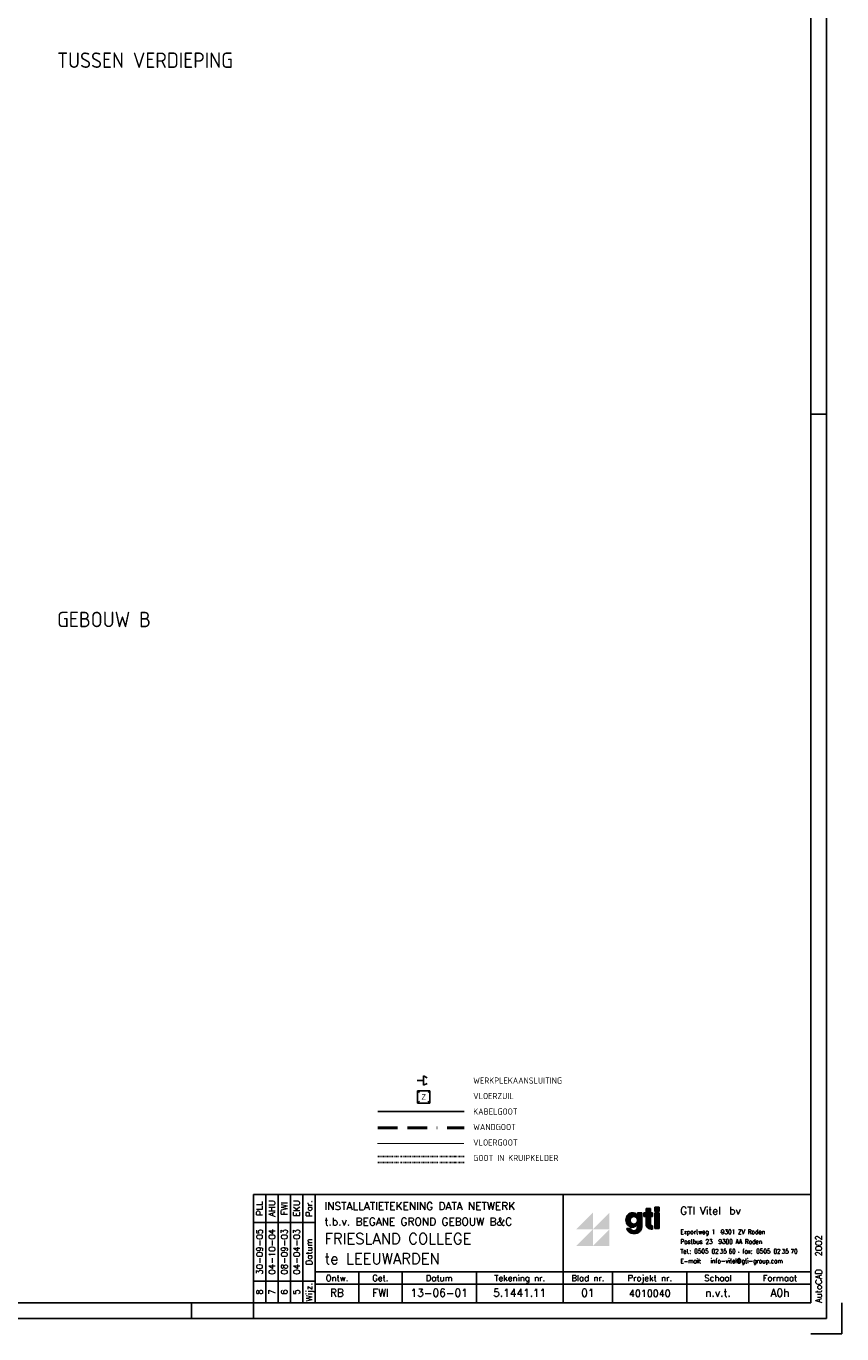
# Model space of a CAD drawing. Extents: x 0 to 1537, y 0 to 841.
# Tile 56 of 58: x 926 to 1189, y 0 to 422. Entities that reach past the tile are written whole.
import ezdxf
from ezdxf.enums import TextEntityAlignment as Align

# ---------------------------------------------------------------- set-up
doc = ezdxf.new("R2010")
doc.units = 0
for name, pattern in [('DASHDOT', [25.4, 12.7, -6.35, 0, -6.35]), ('DIVIDE', [1.25, 0.5, -0.25, 0, -0.25, 0, -0.25]), ('E0002', [22.225, 6.35, -3.175, 6.35, -3.175, 0, -3.175])]:
    doc.linetypes.add(name, pattern=pattern)
doc.layers.get('0').update_dxf_attribs({"linetype": 'CONTINUOUS'})
for name, color, linetype in [('GOTEN', 3, 'CONTINUOUS'), ('GREEN', 3, 'CONTINUOUS'), ('TEXT20', 4, 'CONTINUOUS'), ('VITELDATA', 1, 'CONTINUOUS')]:
    doc.layers.add(name, color=color, linetype=linetype)
doc.styles.add('LOGO', font='SIMPLEX')
doc.styles.get("Standard").update_dxf_attribs({"font": 'ISO'})

# ---------------------------------------------------------------- blocks, each defined once
blk = doc.blocks.new('FOR002')
for p, q in [((0, 35), (-180, 35)), ((-180, 35), (-180, 0)), ((-164, 35), (-164, 0)), ((-160, 35), (-160, 0)), ((-80, 35), (-80, 0)), ((-160, 26), (-180, 26)), ((-160, 10), (0, 10)), ((-146, 10), (-146, 0)), ((-132, 10), (-132, 0)), ((-108, 10), (-108, 0)), ((-64, 10), (-64, 0)), ((-40, 10), (-40, 0)), ((-20, 10), (-20, 0)), ((-180, 7), (-160, 7)), ((-160, 6), (0, 6))]:
    blk.add_line(p, q)
at = {"color": 4}
for p, q in [((-176, 35), (-176, 0)), ((-172, 35), (-172, 0)), ((-168, 35), (-168, 0))]:
    blk.add_line(p, q, dxfattribs=at)
at = {"color": 4, "style": 'LOGO'}
for s, p in [('Par.', (-161, 30.5)), ('Datum', (-161, 16.5)), ('Wijz.', (-161, 3.5))]:
    blk.add_text(s, height=2, rotation=90, dxfattribs=at).set_placement(p, align=Align.CENTER)
for s, p in [('Ontw.', (-153, 7)), ('Get.', (-139, 7)), ('Datum', (-120, 7)), ('Tekening nr.', (-94, 7)), ('Blad nr.', (-72, 7)), ('Projekt nr.', (-52, 7)), ('Schaal', (-30, 7)), ('Formaat', (-10, 7))]:
    blk.add_text(s, height=2, dxfattribs=at).set_placement(p, align=Align.CENTER)
blk.add_text('AutoCAD', height=2, rotation=90, dxfattribs=at).set_placement((3.5, 0))
for tag, p in [('PAR4', (-177, 30.5)), ('PAR3', (-173, 30.5)), ('PAR2', (-169, 30.5)), ('PAR1', (-165, 30.5)), ('DAT4', (-177, 16.5)), ('DAT3', (-173, 16.5)), ('DAT2', (-169, 16.5)), ('DAT1', (-165, 16.5)), ('WIJZ4', (-177, 3.5)), ('WIJZ3', (-173, 3.5)), ('WIJZ2', (-169, 3.5)), ('WIJZ1', (-165, 3.5))]:
    blk.add_attdef(tag, text='', height=2, rotation=90, dxfattribs=at).set_placement(p, align=Align.CENTER)
for tag, p in [('TITEL1', (-157, 30)), ('TITEL2', (-157, 25))]:
    blk.add_attdef(tag, p, '', height=2.5, dxfattribs=at)
at = {"style": 'LOGO'}
for tag, p in [('PROJEKT', (-157, 19)), ('PLAATS', (-157, 12.5))]:
    blk.add_attdef(tag, p, '', height=3.5, dxfattribs=at)
at = {"color": 4, "style": 'LOGO'}
blk.add_attdef('REL', (3.5, 15), '', height=2, rotation=90, dxfattribs=at)
for tag, p in [('ONTW', (-153, 2)), ('GET', (-139, 2)), ('DATUM', (-120, 2)), ('TEK', (-94, 2)), ('BLAD', (-72, 2)), ('PROJEKT', (-52, 2)), ('SCHAAL', (-30, 2)), ('FOR', (-10, 2))]:
    blk.add_attdef(tag, text='', height=2.5, dxfattribs=at).set_placement(p, align=Align.CENTER)
blk = doc.blocks.new('FORA0H')
at = {"color": 4}
for p, q in [((1184, 5), (1184, 836)), ((1189, 0), (1189, 10)), ((20, 5), (1184, 5)), ((1179, 0), (1189, 0))]:
    blk.add_line(p, q, dxfattribs=at)
at = {"color": 6}
for p, q in [((1179, 10), (1179, 831)), ((25, 10), (1179, 10))]:
    blk.add_line(p, q, dxfattribs=at)
at = {"color": 7}
for p, q in [((1179, 297), (1184, 297)), ((979, 5), (979, 10)), ((999, 5), (999, 10))]:
    blk.add_line(p, q, dxfattribs=at)
blk = doc.blocks.new('*X1089')
at = {"color": 0}
for p, q in [((147, 56.89), (147, 58.31)), ((147.19, 56.43), (147.19, 58.77)), ((147.38, 56.13), (147.38, 59.07)), ((147.56, 55.91), (147.56, 59.29)), ((147.75, 55.74), (147.75, 59.46)), ((147.94, 55.61), (147.94, 59.59)), ((148.12, 55.5), (148.12, 59.7)), ((148.31, 58.2), (148.31, 59.78)), ((148.31, 55.42), (148.31, 56.76)), ((148.5, 58.47), (148.5, 59.84)), ((148.69, 58.64), (148.69, 59.88)), ((148.88, 58.76), (148.88, 59.9)), ((149.06, 58.84), (149.06, 59.9)), ((149.25, 58.88), (149.25, 59.88)), ((149.44, 58.9), (149.44, 59.84)), ((149.62, 58.89), (149.62, 59.78)), ((149.81, 58.84), (149.81, 59.69)), ((150, 58.76), (150, 59.58)), ((150.19, 58.64), (150.19, 59.45)), ((150.38, 58.47), (150.38, 59.27)), ((150.56, 58.21), (150.56, 59.05)), ((150.75, 53.4), (150.75, 59.9)), ((150.94, 53.5), (150.94, 59.9)), ((151.12, 53.63), (151.12, 59.9)), ((151.31, 53.78), (151.31, 59.9)), ((151.5, 53.97), (151.5, 59.9)), ((151.69, 54.22), (151.69, 59.9)), ((151.88, 54.6), (151.88, 59.9)), ((147.38, 54.32), (147.38, 54.62)), ((147.56, 54.04), (147.56, 54.62)), ((147.75, 53.83), (147.75, 54.62)), ((147.94, 53.67), (147.94, 54.62)), ((148.12, 53.54), (148.12, 54.62)), ((148.31, 53.43), (148.31, 54.55)), ((148.5, 55.36), (148.5, 56.49)), ((148.5, 53.35), (148.5, 54.3)), ((148.69, 55.32), (148.69, 56.32)), ((148.69, 53.28), (148.69, 54.14)), ((148.88, 55.3), (148.88, 56.2)), ((148.88, 53.22), (148.88, 54.03)), ((149.06, 55.3), (149.06, 56.12)), ((149.06, 53.18), (149.06, 53.96)), ((149.25, 55.32), (149.25, 56.08)), ((149.25, 53.16), (149.25, 53.91)), ((149.44, 55.36), (149.44, 56.06)), ((149.44, 53.14), (149.44, 53.9)), ((149.62, 55.42), (149.62, 56.07)), ((149.62, 53.14), (149.62, 53.91)), ((149.81, 55.51), (149.81, 56.12)), ((149.81, 53.15), (149.81, 53.95)), ((150, 55.62), (150, 56.2)), ((150, 53.17), (150, 54.03)), ((150.19, 55.75), (150.19, 56.32)), ((150.19, 53.21), (150.19, 54.14)), ((150.38, 55.93), (150.38, 56.49)), ((150.38, 53.26), (150.38, 54.3)), ((150.56, 56.15), (150.56, 56.75)), ((150.56, 53.32), (150.56, 54.54))]:
    blk.add_line(p, q, dxfattribs=at)
blk = doc.blocks.new('*X1090')
at = {"color": 0}
for p, q in [((153.19, 55.82), (153.19, 61.34)), ((153.38, 55.43), (153.38, 61.34)), ((153.56, 55.2), (153.56, 61.34)), ((153.75, 55.04), (153.75, 61.34)), ((153.94, 54.91), (153.94, 61.34)), ((154.12, 54.81), (154.12, 61.34)), ((154.31, 54.73), (154.31, 61.34)), ((152.44, 58.9), (152.44, 59.9)), ((152.62, 58.9), (152.62, 59.9)), ((152.81, 58.9), (152.81, 59.9)), ((153, 58.9), (153, 59.9)), ((154.5, 58.9), (154.5, 59.9)), ((154.69, 58.9), (154.69, 59.9)), ((154.88, 58.9), (154.88, 59.9)), ((155.06, 58.9), (155.06, 59.9)), ((154.5, 54.67), (154.5, 55.86)), ((154.69, 54.63), (154.69, 55.71)), ((154.88, 54.6), (154.88, 55.63)), ((155.06, 54.58), (155.06, 55.59))]:
    blk.add_line(p, q, dxfattribs=at)
blk = doc.blocks.new('*X1091')
at = {"color": 0}
for p, q in [((156.1875, 60.58), (156.1875, 61.82)), ((156.375, 60.58), (156.375, 61.82)), ((156.5625, 60.58), (156.5625, 61.82)), ((156.75, 60.58), (156.75, 61.82)), ((156.9375, 60.58), (156.9375, 61.82)), ((157.125, 60.58), (157.125, 61.82)), ((156.1875, 54.82), (156.1875, 59.9)), ((156.375, 54.82), (156.375, 59.9)), ((156.5625, 54.82), (156.5625, 59.9)), ((156.75, 54.82), (156.75, 59.9)), ((156.9375, 54.82), (156.9375, 59.9)), ((157.125, 54.82), (157.125, 59.9))]:
    blk.add_line(p, q, dxfattribs=at)
blk = doc.blocks.new('LOG027')
at = {"color": 4}
for p, q in [((23.99, 17.1), (23.99, 16.24)), ((23.99, 17.1), (23.99, 16.24)), ((23.99, 17.1), (25.38, 17.1)), ((24.09, 17), (24.09, 15.9)), ((24.09, 17), (25.29, 17)), ((25.29, 17), (25.29, 12.46)), ((25.38, 17.1), (25.38, 12.46)), ((26.1, 17.1), (26.1, 15.94)), ((26.1, 17.1), (26.79, 17.1)), ((26.2, 17), (26.2, 16.04)), ((26.2, 17), (26.89, 17)), ((26.79, 18.49), (26.79, 17.1)), ((26.79, 18.49), (28.19, 18.49)), ((26.89, 18.4), (26.89, 17)), ((26.89, 18.4), (28.09, 18.4)), ((28.09, 18.4), (28.09, 17)), ((28.09, 17), (28.79, 17)), ((28.19, 18.49), (28.19, 17.1)), ((28.19, 17.1), (28.88, 17.1)), ((28.79, 17), (28.79, 16.04)), ((28.88, 17.1), (28.88, 15.94)), ((29.58, 18.96), (30.97, 18.96)), ((29.58, 18.96), (29.58, 17.56)), ((29.58, 17.56), (30.97, 17.56)), ((29.58, 17.1), (29.58, 11.99)), ((29.58, 17.1), (30.97, 17.1)), ((29.68, 18.86), (30.88, 18.86)), ((29.68, 18.86), (29.68, 17.66)), ((29.68, 17.66), (30.88, 17.66)), ((29.68, 17), (29.68, 12.09)), ((29.68, 17), (30.88, 17)), ((30.88, 18.86), (30.88, 17.66)), ((30.88, 17), (30.88, 12.09)), ((30.97, 18.96), (30.97, 17.56)), ((30.97, 17.1), (30.97, 11.99)), ((23.99, 13.32), (23.99, 12.46)), ((24.09, 13.66), (24.09, 12.46)), ((26.1, 15.94), (26.79, 15.94)), ((26.2, 16.04), (26.89, 16.04)), ((26.79, 15.94), (26.79, 13.39)), ((26.89, 16.04), (26.89, 13.39)), ((28.09, 16.04), (28.09, 13.39)), ((28.09, 16.04), (28.79, 16.04)), ((28.19, 15.94), (28.19, 13.39)), ((28.19, 15.94), (28.88, 15.94)), ((28.79, 12.83), (28.79, 11.86)), ((28.88, 12.92), (28.88, 11.76)), ((20.57, 11.99), (21.77, 11.99)), ((20.7, 11.9), (21.7, 11.9)), ((29.58, 11.99), (30.97, 11.99)), ((29.68, 12.09), (30.88, 12.09))]:
    blk.add_line(p, q, dxfattribs=at)
for points in [[(22.36, 17.1, 0.108254), (21.58, 16.93, 0.102013), (20.89, 16.42, 0.094273), (20.44, 15.68, 0.089446), (20.28, 14.78, 0.089446), (20.44, 13.88, 0.094273), (20.89, 13.14, 0.102013), (21.58, 12.63, 0.108254), (22.36, 12.46, 0.108254), (23.15, 12.63, 0.102013), (23.84, 13.14, 0.025227), (23.99, 13.32, 0.089446)], [(22.36, 17, 0.108254), (21.62, 16.84, 0.102013), (20.96, 16.36, 0.094273), (20.53, 15.64, 0.089446), (20.37, 14.78, 0.089446), (20.53, 13.91, 0.094273), (20.96, 13.2, 0.102013), (21.62, 12.72, 0.108254), (22.36, 12.55, 0.108254), (23.11, 12.72, 0.102013), (23.77, 13.2, 0.062444), (24.09, 13.66, 0.025227)], [(23.99, 16.24, 0.025227), (23.84, 16.42, 0.102013), (23.15, 16.93, 0.108254), (22.36, 17.1, 0.108254)], [(24.09, 15.9, 0.062444), (23.77, 16.36, 0.102013), (23.11, 16.84, 0.108254), (22.36, 17, 0.108254)], [(26.79, 13.39, 0.122953), (26.94, 12.79, 0.105488), (27.41, 12.24, 0.087567), (28.06, 11.89, 0.078075), (28.88, 11.76, 0.078075)], [(26.89, 13.39, 0.122953), (27.03, 12.83, 0.105488), (27.47, 12.31, 0.087567), (28.09, 11.98, 0.068653), (28.79, 11.86, 0.078075)], [(28.09, 13.39, 0.139889), (28.15, 13.17, 0.107118), (28.34, 12.98, 0.079812), (28.58, 12.87, 0.04611), (28.79, 12.83, 0.067459)], [(28.19, 13.39, 0.139889), (28.24, 13.22, 0.107118), (28.39, 13.06, 0.079812), (28.61, 12.96, 0.067459), (28.88, 12.92, 0.067459)], [(20.57, 11.99, 0.047333), (20.69, 11.67, 0.103369), (21.22, 10.98, 0.092126), (22, 10.53, 0.085497), (22.95, 10.37, 0.085497), (23.89, 10.53, 0.092126), (24.67, 10.98, 0.103369), (25.2, 11.67, 0.113017), (25.38, 12.46, 0.113017)], [(20.7, 11.9, 0.02861), (20.77, 11.72, 0.103369), (21.28, 11.05, 0.092126), (22.03, 10.62, 0.085497), (22.95, 10.46, 0.085497), (23.86, 10.62, 0.092126), (24.61, 11.05, 0.103369), (25.12, 11.72, 0.113017), (25.29, 12.46, 0.113017)], [(21.7, 11.9, 0.08091), (21.94, 11.57, 0.098491), (22.35, 11.3, 0.098491), (22.83, 11.2, 0.098491), (23.31, 11.3, 0.098491), (23.72, 11.57, 0.098491), (23.99, 11.98, 0.098491), (24.09, 12.46, 0.098491)], [(21.77, 11.99, 0.093743), (22.01, 11.64, 0.098491), (22.38, 11.38, 0.098491), (22.83, 11.3, 0.098491), (23.27, 11.38, 0.098491), (23.65, 11.64, 0.098491), (23.9, 12.01, 0.098491), (23.99, 12.46, 0.098491)]]:
    blk.add_lwpolyline(points, format="xyb", dxfattribs=at)
for points in [[(22.83, 16.04, 0.106817), (22.35, 15.93, 0.101559), (21.93, 15.63, 0.094912), (21.66, 15.19, 0.090692), (21.57, 14.66, 0.090692), (21.66, 14.13, 0.094912), (21.93, 13.69, 0.101559), (22.35, 13.39, 0.106817), (22.83, 13.29, 0.106817), (23.31, 13.39, 0.101559), (23.73, 13.69, 0.094912), (24, 14.13, 0.090692), (24.09, 14.66, 0.090692), (24, 15.19, 0.094912), (23.73, 15.63, 0.101559), (23.31, 15.93, 0.106817)], [(22.83, 15.94, 0.106817), (22.39, 15.84, 0.101559), (22, 15.57, 0.094912), (21.75, 15.16, 0.090692), (21.66, 14.66, 0.090692), (21.75, 14.17, 0.094912), (22, 13.76, 0.101559), (22.39, 13.48, 0.106817), (22.83, 13.39, 0.106817), (23.27, 13.48, 0.101559), (23.65, 13.76, 0.094912), (23.91, 14.17, 0.090692), (24, 14.66, 0.090692), (23.91, 15.16, 0.094912), (23.65, 15.57, 0.101559), (23.27, 15.84, 0.106817)]]:
    blk.add_lwpolyline(points, format="xyb", close=True, dxfattribs=at)
at = {"color": 4, "const_width": 0.25}
for points in [[(50.88, 10.75, 1), (51.12, 10.75, 1)], [(51.38, 7.5, 1), (51.62, 7.5, 1)], [(56.59, 4.35, 1), (56.84, 4.35, 1)]]:
    blk.add_lwpolyline(points, format="xyb", close=True, dxfattribs=at)
at = {"color": 1}
for points in [[(4.28, 11.76), (9.62, 11.76), (9.62, 17.1)], [(9.62, 11.76), (14.96, 17.1), (14.96, 11.76)], [(4.28, 6.42), (9.62, 11.76), (9.62, 6.42)], [(9.62, 6.42), (14.96, 11.76), (14.96, 6.42)]]:
    blk.add_solid(points, dxfattribs=at)
at = {"color": 2, "xscale": 0.9672711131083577, "yscale": 0.9672711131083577, "zscale": 0.9672711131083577}
for name, p in [('*X1089', (-121.72, -40.94)), ('*X1090', (-121.24, -40.94)), ('*X1091', (-121.24, -40.94))]:
    blk.add_blockref(name, p, dxfattribs=at)
at = {"color": 7, "style": 'LOGO'}
for s, p in [('GTI', (37.81, 16.5)), ('Vitel', (44.11, 16.5)), ('bv', (53.61, 16.5))]:
    blk.add_text(s, height=2.5, dxfattribs=at).set_placement(p)
at = {"color": 4, "style": 'LOGO', "width": 0.9}
for s, height, p in [('Exportweg 1  9301 ZV Roden', 1.5, (37.88, 10.18)), ('Postbus 23  9300 AA Roden', 1.5, (37.88, 7.03)), ('Tel.:', 1.451, (37.88, 3.93)), ('0505', 1.5, (42.34, 3.93)), ('02', 1.451, (47.96, 3.92)), ('35', 1.451, (50.61, 3.92)), ('60', 1.451, (53.48, 3.92)), ('fax:', 1.451, (57.88, 3.93)), ('0505', 1.5, (62.34, 3.93)), ('02', 1.451, (67.96, 3.92)), ('35', 1.451, (70.61, 3.92)), ('70', 1.451, (73.48, 3.92)), ('E-mail:', 1.451, (37.88, 0.78)), ('info-vitel@gti-group.com', 1.5, (47.59, 0.78))]:
    blk.add_text(s, height=height, dxfattribs=at).set_placement(p)
blk = doc.blocks.new('$DAT003')
for p, q in [((0, 0), (2, 0)), ((3.2, 0.9), (2, 1.5)), ((2, -1.5), (2, 1.5)), ((3.2, -0.9), (2, -1.5))]:
    blk.add_line(p, q)
blk = doc.blocks.new('DAT030')
for p, q in [((-2, 2), (-1.41, 1.41)), ((-2, -2), (-2, 2)), ((-2, 2), (2, 2)), ((2, 2), (1.41, 1.41)), ((2, 2), (2, -2)), ((-1.41, -1.41), (-2, -2)), ((2, -2), (-2, -2)), ((1.41, -1.41), (2, -2))]:
    blk.add_line(p, q)
at = {"color": 4}
blk.add_attdef('NR', text='', height=1.8, dxfattribs=at).set_placement((0, 0), align=Align.MIDDLE)

msp = doc.modelspace()

# ---------------------------------------------------------------- linework, layer by layer
at = {"layer": 'GOTEN', "linetype": 'E0002'}
for p, q in [((1039.23, 66.79), (1067.01, 66.79)), ((1039.23, 66.29), (1067.01, 66.29))]:
    msp.add_line(p, q, dxfattribs=at)
at = {"layer": 'GREEN'}
msp.add_line((1039.23, 71.79), (1067.01, 71.79), dxfattribs=at)
at = {"layer": 'GREEN', "linetype": 'DASHDOT', "const_width": 0.35}
msp.add_lwpolyline([(1067, 61.5), (1039, 61.5)], dxfattribs=at)
at = {"layer": 'VITELDATA', "linetype": 'DIVIDE'}
for p, q in [((1039.23, 57.29), (1067.01, 57.29)), ((1039.23, 55.29), (1067.01, 55.29))]:
    msp.add_line(p, q, dxfattribs=at)

# ---------------------------------------------------------------- block references
for name, p in [('FORA0H', (0, 0)), ('LOG027', (1099, 22))]:
    msp.add_blockref(name, p)
ref = msp.add_blockref('FOR002', (1179, 10))
ref.add_attrib('ONTW', 'RB', dxfattribs={"color": 4, "height": 2.5, "style": 'LOGO'}).set_placement((1026, 12), align=Align.CENTER)
ref.add_attrib('GET', 'FWI', dxfattribs={"color": 4, "height": 2.5, "style": 'LOGO'}).set_placement((1040, 12), align=Align.CENTER)
ref.add_attrib('DATUM', '13-06-01', dxfattribs={"color": 4, "height": 2.5, "style": 'LOGO'}).set_placement((1059, 12), align=Align.CENTER)
ref.add_attrib('TEK', '5.1441.11', dxfattribs={"color": 4, "height": 2.5, "style": 'LOGO'}).set_placement((1085, 12), align=Align.CENTER)
ref.add_attrib('BLAD', '01', dxfattribs={"color": 4, "height": 2.5, "style": 'LOGO'}).set_placement((1107, 12), align=Align.CENTER)
ref.add_attrib('PROJEKT', '4010040', dxfattribs={"color": 4, "height": 2.25, "style": 'LOGO'}).set_placement((1127, 12), align=Align.CENTER)
ref.add_attrib('SCHAAL', 'n.v.t.', dxfattribs={"color": 4, "height": 2.5, "style": 'LOGO'}).set_placement((1149, 12), align=Align.CENTER)
ref.add_attrib('FOR', 'A0h', dxfattribs={"color": 4, "height": 2.5, "style": 'LOGO'}).set_placement((1169, 12), align=Align.CENTER)
ref.add_attrib('TITEL1', 'INSTALLATIETEKENING DATA NETWERK', (1022, 40), dxfattribs={"color": 4, "height": 2.5, "style": 'LOGO'})
ref.add_attrib('TITEL2', 't.b.v. BEGANE GROND GEBOUW B&C', (1022, 35), dxfattribs={"color": 4, "height": 2.5, "style": 'LOGO'})
ref.add_attrib('PROJEKT', 'FRIESLAND COLLEGE', (1022, 29), dxfattribs={"height": 3.5, "style": 'LOGO'})
ref.add_attrib('PLAATS', 'te LEEUWARDEN', (1022, 22.5), dxfattribs={"height": 3.5, "style": 'LOGO'})
ref.add_attrib('WIJZ1', '5', dxfattribs={"color": 4, "height": 2, "rotation": 90, "style": 'LOGO'}).set_placement((1014, 13.5), align=Align.CENTER)
ref.add_attrib('DAT1', '04-04-03', dxfattribs={"color": 4, "height": 2, "rotation": 90, "style": 'LOGO'}).set_placement((1014, 26.5), align=Align.CENTER)
ref.add_attrib('PAR1', 'EKU', dxfattribs={"color": 4, "height": 2, "rotation": 90, "style": 'LOGO'}).set_placement((1014, 40.5), align=Align.CENTER)
ref.add_attrib('WIJZ2', '6', dxfattribs={"color": 4, "height": 2, "rotation": 90, "style": 'LOGO'}).set_placement((1010, 13.5), align=Align.CENTER)
ref.add_attrib('DAT2', '08-09-03', dxfattribs={"color": 4, "height": 2, "rotation": 90, "style": 'LOGO'}).set_placement((1010, 26.5), align=Align.CENTER)
ref.add_attrib('PAR2', 'FWI', dxfattribs={"color": 4, "height": 2, "rotation": 90, "style": 'LOGO'}).set_placement((1010, 40.5), align=Align.CENTER)
ref.add_attrib('WIJZ3', '7', dxfattribs={"color": 4, "height": 2, "rotation": 90, "style": 'LOGO'}).set_placement((1006, 13.5), align=Align.CENTER)
ref.add_attrib('DAT3', '04-10-04', dxfattribs={"color": 4, "height": 2, "rotation": 90, "style": 'LOGO'}).set_placement((1006, 26.5), align=Align.CENTER)
ref.add_attrib('PAR3', 'AHU', dxfattribs={"color": 4, "height": 2, "rotation": 90, "style": 'LOGO'}).set_placement((1006, 40.5), align=Align.CENTER)
ref.add_attrib('WIJZ4', '8', dxfattribs={"color": 4, "height": 2, "rotation": 90, "style": 'LOGO'}).set_placement((1002, 13.5), align=Align.CENTER)
ref.add_attrib('DAT4', '30-09-05', dxfattribs={"color": 4, "height": 2, "rotation": 90, "style": 'LOGO'}).set_placement((1002, 26.5), align=Align.CENTER)
ref.add_attrib('PAR4', 'PLL', dxfattribs={"color": 4, "height": 2, "rotation": 90, "style": 'LOGO'}).set_placement((1002, 40.5), align=Align.CENTER)
ref.add_attrib('REL', '2002', (1182.5, 25), dxfattribs={"color": 4, "height": 2, "rotation": 90, "style": 'LOGO'})
at = {"layer": 'VITELDATA'}
msp.add_blockref('$DAT003', (1051.91, 81.79), dxfattribs=at)
msp.add_blockref('DAT030', (1054, 76.5), dxfattribs=at).add_auto_attribs({'NR': 'Z'})

# ---------------------------------------------------------------- texts
at = {"color": 8, "ltscale": 2}
for s, p in [('TUSSEN VERDIEPING', (935.63, 408.79)), ('GEBOUW B', (935.63, 228.19))]:
    msp.add_text(s, height=5, dxfattribs=at).set_placement(p)
at = {"layer": 'TEXT20'}
for s, p in [('WERKPLEKAANSLUITING', (1069.98, 81.79)), ('VLOERZUIL', (1069.98, 76.79)), ('KABELGOOT', (1069.98, 71.79)), ('WANDGOOT', (1069.98, 66.79)), ('VLOERGOOT', (1069.98, 61.79)), ('GOOT IN KRUIPKELDER', (1069.98, 56.79))]:
    msp.add_text(s, height=2, dxfattribs=at).set_placement(p, align=Align.MIDDLE_LEFT)

doc.saveas('drawing.dxf')
